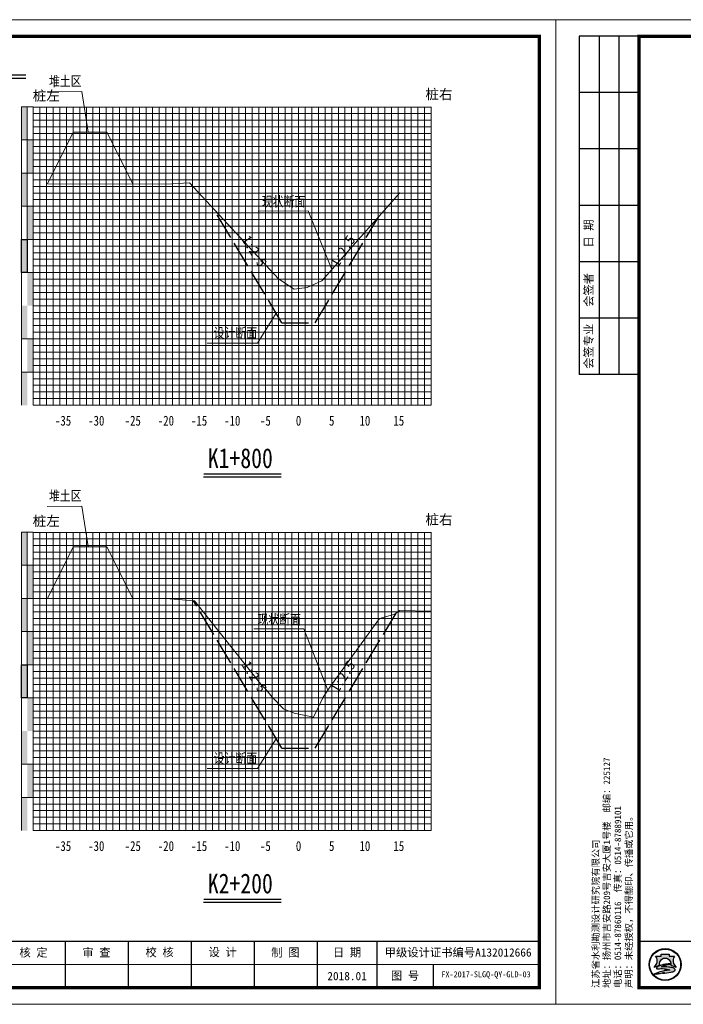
# Model space of a CAD drawing. Header units: millimetres. Extents: x -1851 to 142262423, y -629789 to 22327943.
# Tile 45 of 69: x 36659 to 36859, y 4811 to 5108. Entities that reach past the tile are written whole.
import ezdxf
from ezdxf.enums import TextEntityAlignment as Align

# ---------------------------------------------------------------- set-up
doc = ezdxf.new("R2010")
doc.units = ezdxf.units.MM
doc.linetypes.add('4415', pattern=[5, 4, -1])
for name, color, linetype, lineweight in [('0.13文字', 3, 'Continuous', 13), ('2', 61, 'Continuous', 30), ('3', 8, 'Continuous', 5), ('dmx', 7, 'Continuous', 15)]:
    doc.layers.add(name, color=color, linetype=linetype, lineweight=lineweight)
doc.layers.add('DIMTEX', color=7, linetype='Continuous')
doc.layers.add('断面', color=7, linetype='Continuous')
doc.styles.add('LYJFS', font='times.ttf', dxfattribs={"width": 0.7})
doc.styles.add('STYLE2', font='txt', dxfattribs={"width": 0.8})
doc.styles.add('仿宋', font='FangSong_GB2312.ttf')
doc.styles.add('仿宋体', font='FangSong_GB2312.ttf', dxfattribs={"width": 0.8})
doc.styles.add('宋体', font='txt', dxfattribs={"height": 3.5})
doc.styles.add('等线体', font='simhei.ttf')

# ---------------------------------------------------------------- blocks, each defined once
blk = doc.blocks.new('tk')
h = blk.add_hatch(color=152)
h.dxf.hatch_style = 1
h.paths.add_polyline_path([(6876.364125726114, 854.2295714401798, 1), (6866.686434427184, 854.2295714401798, 1)])
h.paths.add_polyline_path([(6876.201261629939, 854.2295714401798, 1), (6866.84929852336, 854.2295714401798, 1)], flags=16)
h = blk.add_hatch(color=152)
h.dxf.hatch_style = 1
edge = h.paths.add_edge_path()
edge.add_arc((6873.407199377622, 851.8047045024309), 1.461698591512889, 43.31770961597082, 70.37003522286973)
edge.add_arc((6872.0275850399, 847.9366998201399), 5.568375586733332, 70.37003522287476, 84.52854590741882)
edge.add_arc((6871.440752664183, 841.8102204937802), 11.72289597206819, 84.5285459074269, 95.17746754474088)
edge.add_arc((6871.582339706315, 852.1014277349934), 1.831337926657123, 111.7965680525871, 130.9174013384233, ccw=False)
edge.add_arc((6873.47809212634, 847.3608850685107), 6.936886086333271, 98.84274785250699, 111.79656805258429, ccw=False)
edge.add_arc((6874.544451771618, 840.506451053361), 13.873772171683, 95.21036804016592, 98.84274785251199, ccw=False)
edge.add_ellipse((6871.525280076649, 854.5219636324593), major_axis=(-1.773815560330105, 0), ratio=0.8776980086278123, start_angle=172.6538623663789, end_angle=176.9129867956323)
edge.add_arc((6873.117644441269, 844.1909795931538), 10.24870363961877, 88.99992913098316, 98.52267106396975)
edge.add_arc((6872.724314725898, 846.8157053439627), 7.594670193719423, 98.5226710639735, 116.8491039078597)
edge.add_arc((6869.849912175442, 852.4939579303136), 1.230336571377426, 116.8491039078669, 139.2900683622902)
edge.add_arc((6869.065436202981, 853.1689503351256), 0.1954369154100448, 139.2900683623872, 263.050638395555)
edge.add_arc((6869.248585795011, 854.6715617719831), 1.70916902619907, 263.0506383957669, 272.136251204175)
edge.add_arc((6870.416233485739, 823.3689317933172), 29.61523112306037, 88.46268833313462, 92.13625120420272, ccw=False)
edge.add_arc((6871.07395213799, 847.876297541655), 5.099041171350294, 68.07113774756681, 88.46268833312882, ccw=False)
edge.add_arc((6875.183614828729, 831.3122526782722), 21.4080615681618, 95.91294384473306, 98.79521578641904)
edge.add_arc((6873.816328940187, 840.1492628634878), 12.46590188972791, 98.79521578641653, 117.8496747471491)
edge.add_arc((6932.315236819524, 613.7362839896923), 245.9934265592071, 104.7703900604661, 105.15790668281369, ccw=False)
edge.add_line((6869.600177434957, 851.6009245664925), (6868.796656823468, 851.2750728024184))
edge.add_arc((6890.157828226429, 754.105500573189), 99.48982566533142, 100.90627282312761, 102.39834375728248, ccw=False)
edge.add_line((6871.334059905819, 851.7983414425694), (6870.72346251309, 851.6097564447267))
edge.add_arc((6868.414090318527, 880.2016823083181), 28.68503833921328, 274.6177604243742, 279.6944367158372)
edge.add_arc((6872.474319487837, 856.4344682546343), 4.573507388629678, 279.694436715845, 287.6119267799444)
edge.add_arc((6873.358587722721, 853.648913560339), 1.650966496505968, 287.6119267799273, 311.5140981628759)
edge.add_arc((6874.270477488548, 852.6187205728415), 0.2751610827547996, 311.5140981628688, 403.3177096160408)
edge = h.paths.add_edge_path()
edge.add_arc((6875.946394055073, 855.3665725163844), 2.066422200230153, 138.9741968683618, 204.1180883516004, ccw=False)
edge.add_line((6874.387456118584, 856.7229696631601), (6872.690352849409, 856.7229696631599))
edge.add_line((6872.69035284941, 856.7229696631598), (6872.69035284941, 857.3096342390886))
edge.add_line((6872.69035284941, 857.3096342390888), (6870.360207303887, 857.3096342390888))
edge.add_line((6870.360207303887, 857.3096342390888), (6870.360207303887, 856.7229696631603))
edge.add_line((6870.360207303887, 856.7229696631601), (6868.663104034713, 856.7229696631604))
edge.add_arc((6867.104166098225, 855.3665725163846), 2.066422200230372, -24.118088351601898, 41.0258031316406, ccw=False)
edge.add_arc((6865.567634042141, 856.05447875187), 3.749914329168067, 314.34412131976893, 335.8819116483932, ccw=False)
edge.add_arc((6867.522236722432, 856.4070458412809), 3.106664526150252, 282.3877277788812, 290.1465811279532)
edge.add_arc((6864.457993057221, 864.7594382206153), 12.00340818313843, 290.1465811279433, 296.6495194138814)
edge.add_ellipse((6871.525280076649, 854.5219636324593), major_axis=(-1.773815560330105, 0), ratio=0.8776980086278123, start_angle=176.9129867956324, end_angle=378.37473811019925, ccw=False)
edge.add_ellipse((6871.525280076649, 854.5219636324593), major_axis=(-1.773815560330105, 0), ratio=0.8776980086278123, start_angle=172.653862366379, end_angle=176.9129867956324, ccw=False)
edge.add_ellipse((6871.525280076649, 854.5219636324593), major_axis=(-1.773815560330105, 0), ratio=0.8776980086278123, start_angle=161.6252618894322, end_angle=172.653862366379, ccw=False)
edge.add_arc((6878.592567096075, 864.759438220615), 12.00340818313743, 243.3504805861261, 249.853418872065)
edge.add_arc((6875.528323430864, 856.4070458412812), 3.106664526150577, 249.8534188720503, 257.61227222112)
edge.add_arc((6877.482926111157, 856.05447875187), 3.74991432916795, 204.1180883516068, 225.6558786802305, ccw=False)
at = {"lineweight": 0}
for p, q in [((6838.597780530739, 842.2295714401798), (6838.597780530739, 1139.229571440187)), ((6838.597780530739, 1139.229571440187), (7258.597780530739, 1139.229571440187)), ((7258.597780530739, 1139.229571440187), (7258.597780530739, 842.2295714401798)), ((7253.597780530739, 854.2295714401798), (7046.597780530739, 854.2295714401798)), ((7258.597780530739, 842.2295714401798), (6838.597780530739, 842.2295714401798))]:
    blk.add_line(p, q, dxfattribs=at)
for p, q in [((6863.597780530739, 1134.229571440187), (6845.597780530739, 1134.229571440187)), ((6845.597780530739, 1134.229571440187), (6845.597780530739, 1032.229571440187)), ((6851.597780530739, 1134.229571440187), (6851.597780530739, 1032.229571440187)), ((6857.597780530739, 1134.229571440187), (6857.597780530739, 1032.229571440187)), ((6863.597780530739, 1117.229571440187), (6845.597780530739, 1117.229571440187)), ((6863.597780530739, 1100.229571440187), (6845.597780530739, 1100.229571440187)), ((6863.597780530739, 1083.229571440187), (6845.597780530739, 1083.229571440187)), ((6863.597780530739, 1066.229571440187), (6845.597780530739, 1066.229571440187)), ((6863.597780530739, 1049.229571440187), (6845.597780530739, 1049.229571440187)), ((6863.597780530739, 1032.229571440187), (6845.597780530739, 1032.229571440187)), ((7110.597780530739, 861.2295714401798), (7110.597780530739, 847.2295714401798)), ((7129.597780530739, 861.2295714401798), (7129.597780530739, 847.2295714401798)), ((7148.597780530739, 861.2295714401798), (7148.597780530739, 847.2295714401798)), ((7167.597780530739, 861.2295714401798), (7167.597780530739, 847.2295714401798)), ((7186.597780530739, 861.2295714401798), (7186.597780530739, 847.2295714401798)), ((7204.597780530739, 861.2295714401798), (7204.597780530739, 847.2295714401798)), ((7221.597780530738, 854.2295714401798), (7221.597780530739, 847.2295714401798))]:
    blk.add_line(p, q)
at = {"lineweight": 0, "const_width": 1}
blk.add_lwpolyline([(6863.597780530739, 1134.229571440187), (7253.597780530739, 1134.229571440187), (7253.597780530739, 847.2295714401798), (6863.597780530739, 847.2295714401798)], close=True, dxfattribs=at)
at = {"lineweight": 0, "const_width": 0.4}
blk.add_lwpolyline([(7253.597780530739, 861.2295714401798), (6863.597780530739, 861.2295714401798)], dxfattribs=at)
at = {"color": 152}
for points in [[(6869.8419023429, 854.0311891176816, -0.02838203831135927), (6868.592243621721, 853.4904639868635, -0.03386732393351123), (6868.188697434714, 853.3727099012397, 0.09425397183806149), (6868.990200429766, 854.5221939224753, 0.2921547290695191), (6868.663104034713, 856.7229696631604), (6870.360207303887, 856.7229696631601), (6870.360207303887, 857.3096342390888), (6872.69035284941, 857.3096342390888), (6872.69035284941, 856.7229696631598), (6874.387456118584, 856.7229696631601, 0.29215472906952), (6874.06035972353, 854.5221939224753, 0.09425397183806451), (6874.861862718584, 853.3727099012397, -0.03386732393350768), (6874.458316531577, 853.4904639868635, -0.02838203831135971), (6873.208657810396, 854.0311891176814)], [(6873.296521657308, 854.4381220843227, 0.04157472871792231), (6871.598778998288, 854.3265098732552, 0.08013502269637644), (6869.294240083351, 853.5916630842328, 0.09823132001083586), (6868.917290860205, 853.2964201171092, 0.599439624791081), (6869.041789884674, 852.9749492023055, 0.03966424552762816), (6869.312296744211, 852.9635806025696, -0.01603031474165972), (6871.210748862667, 852.9735033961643, -0.08921046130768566), (6872.978215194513, 852.6064141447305, 0.01257694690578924), (6871.910251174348, 852.4685801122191, 0.08333285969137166), (6867.992840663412, 851.171317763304, -0.001690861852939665), (6869.600177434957, 851.6009245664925), (6868.796656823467, 851.275072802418, -0.006510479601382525), (6871.334059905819, 851.7983414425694), (6870.72346251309, 851.6097564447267, 0.02215480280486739), (6873.244469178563, 851.9262713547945, 0.03456031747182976), (6873.858117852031, 852.0753316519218, 0.1046726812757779), (6874.452855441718, 852.4126819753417, 0.4234638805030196), (6874.470673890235, 852.8074929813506, 0.1185893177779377), (6873.898248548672, 853.1814519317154, 0.06185687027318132), (6872.558528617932, 853.479704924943, 0.04649815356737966), (6870.382867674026, 853.4852866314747, -0.08362449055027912), (6870.902341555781, 853.8018397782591, -0.05658197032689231), (6872.411732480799, 854.2153190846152, -0.01585057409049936), (6873.284535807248, 854.3228965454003)]]:
    blk.add_lwpolyline(points, format="xyb", dxfattribs=at)
for radius in [4.838845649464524, 4.675981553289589]:
    blk.add_circle((6871.525280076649, 854.2295714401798), radius, dxfattribs=at)
blk.add_arc((6873.478092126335, 847.3608850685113), 6.936886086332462, 98.84274785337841, 111.7965680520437, dxfattribs=at)
for start_param, end_param in [(2.820892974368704, 6.603884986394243), (3.013378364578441, 3.087714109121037)]:
    blk.add_ellipse((6871.525280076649, 854.5219636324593), major_axis=(-1.773815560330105, 0), ratio=0.8776980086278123, start_param=start_param, end_param=end_param, dxfattribs=at)
at = {"style": '仿宋'}
blk.add_text('2018.01', height=2.5, dxfattribs=at).set_placement((7195.597780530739, 850.7295714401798), align=Align.MIDDLE)
at = {"rotation": 90}
for s, insert, char_height, attachment_point, style in [('日 期', (6848.597780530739, 1074.729571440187), 2.5, 5, '宋体'), ('会签者', (6848.597780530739, 1057.729571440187), 2.5, 5, '宋体'), ('会签专业', (6848.597780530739, 1040.729571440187), 2.5, 5, '宋体'), ('江苏省水利勘测设计研究院有限公司\\P地址：扬州市吉安路209号吉安大厦1号楼  邮编：225127\\P电话：0514-87860116  传真：0514-87889101\\P声明：未经授权，不得翻印、传播或它用。', (6861.892912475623, 847.1478961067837), 2, 7, '仿宋')]:
    blk.add_mtext(s, dxfattribs=dict(at, insert=insert, char_height=char_height, attachment_point=attachment_point, style=style))
at = {"char_height": 2.5, "attachment_point": 5, "style": '宋体'}
for s, insert in [('核 定', (7101.035280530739, 857.701793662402)), ('审 查', (7120.028336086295, 857.702857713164)), ('校 核', (7139.063058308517, 857.7728530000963)), ('设 计', (7158.070002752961, 857.8229020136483)), ('制 图', (7177.014447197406, 857.7074956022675)), ('日 期', (7195.597780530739, 857.7295714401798)), ('甲级设计证书编号A132012666', (7229.097780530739, 857.7295714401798)), ('图 号', (7213.097780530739, 850.7295714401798))]:
    blk.add_mtext(s, dxfattribs=dict(at, insert=insert))

msp = doc.modelspace()

# ---------------------------------------------------------------- hatches: boundary and pattern name
at = {"linetype": 'Continuous'}
for points in [[(36659.65599051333, 5081.316353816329), (36661.45599051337, 5081.316353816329), (36661.45599051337, 5071.316353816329), (36659.65599051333, 5071.316353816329)], [(36661.45599051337, 5071.316353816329), (36663.25599051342, 5071.316353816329), (36663.25599051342, 5061.316353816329), (36661.45599051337, 5061.316353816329)], [(36659.65599051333, 5061.316353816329), (36661.45599051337, 5061.316353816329), (36661.45599051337, 5051.316353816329), (36659.65599051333, 5051.316353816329)], [(36661.45599051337, 5051.316353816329), (36663.25599051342, 5051.316353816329), (36663.25599051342, 5041.316353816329), (36661.45599051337, 5041.316353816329)], [(36659.65599051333, 5041.316353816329), (36661.45599051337, 5041.316353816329), (36661.45599051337, 5031.316353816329), (36659.65599051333, 5031.316353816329)], [(36661.45599051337, 5031.316353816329), (36663.25599051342, 5031.316353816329), (36663.25599051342, 5021.316353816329), (36661.45599051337, 5021.316353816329)], [(36659.65599051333, 5021.316353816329), (36661.45599051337, 5021.316353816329), (36661.45599051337, 5011.316353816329), (36659.65599051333, 5011.316353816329)], [(36661.46235126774, 5011.34107896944), (36663.26235126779, 5011.34107896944), (36663.26235126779, 5001.34107896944), (36661.46235126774, 5001.34107896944)], [(36659.65599051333, 5001.31228956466), (36661.45599051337, 5001.31228956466), (36661.45599051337, 4991.31228956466), (36659.65599051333, 4991.31228956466)], [(36659.65599051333, 4953.016859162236), (36661.45599051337, 4953.016859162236), (36661.45599051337, 4943.016859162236), (36659.65599051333, 4943.016859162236)], [(36661.45599051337, 4943.016859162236), (36663.25599051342, 4943.016859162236), (36663.25599051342, 4933.016859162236), (36661.45599051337, 4933.016859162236)], [(36659.65599051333, 4933.016859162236), (36661.45599051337, 4933.016859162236), (36661.45599051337, 4923.016859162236), (36659.65599051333, 4923.016859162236)], [(36661.45599051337, 4923.016859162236), (36663.25599051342, 4923.016859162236), (36663.25599051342, 4913.016859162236), (36661.45599051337, 4913.016859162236)], [(36659.65599051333, 4913.016859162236), (36661.45599051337, 4913.016859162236), (36661.45599051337, 4903.016859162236), (36659.65599051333, 4903.016859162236)], [(36661.45599051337, 4903.016859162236), (36663.25599051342, 4903.016859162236), (36663.25599051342, 4893.016859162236), (36661.45599051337, 4893.016859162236)], [(36659.65599051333, 4893.016859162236), (36661.45599051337, 4893.016859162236), (36661.45599051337, 4883.016859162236), (36659.65599051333, 4883.016859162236)], [(36661.46235126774, 4883.041584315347), (36663.26235126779, 4883.041584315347), (36663.26235126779, 4873.041584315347), (36661.46235126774, 4873.041584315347)], [(36659.65599051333, 4873.012794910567), (36661.45599051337, 4873.012794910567), (36661.45599051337, 4863.012794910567), (36659.65599051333, 4863.012794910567)]]:
    msp.add_hatch(color=7, dxfattribs=at).paths.add_polyline_path(points)

# ---------------------------------------------------------------- linework, layer by layer
at = {"color": 1, "linetype": '4415', "lineweight": 30, "ltscale": 2}
for p, q in [((36738.25599051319, 5016.180661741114), (36717.66557672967, 5050.498018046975)), ((36748.25599051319, 5016.180661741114), (36767.51043014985, 5048.271394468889)), ((36738.25599051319, 5016.180661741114), (36748.25599051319, 5016.180661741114)), ((36738.25599051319, 4887.840512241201), (36711.59248599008, 4932.279686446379)), ((36748.25599051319, 4887.840512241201), (36772.72806284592, 4928.627299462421)), ((36738.25599051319, 4887.840512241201), (36748.25599051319, 4887.840512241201))]:
    msp.add_line(p, q, dxfattribs=at)
at = {"linetype": 'Continuous', "lineweight": 20, "flags": 128}
for points in [[(36679.76168389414, 5073.716884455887), (36677.85355534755, 5085.921703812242), (36667.39392574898, 5085.850275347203)], [(36753.31606288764, 5032.214016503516), (36746.19831456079, 5049.907649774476), (36731.04692487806, 5049.881337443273)], [(36736.5381572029, 5019.043717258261), (36730.8572061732, 5010.061385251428), (36715.70581649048, 5010.035072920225)], [(36679.76168389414, 4948.659287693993), (36677.85355534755, 4960.864107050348), (36667.39392574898, 4960.792678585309)], [(36752.05494219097, 4905.354813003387), (36744.87129601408, 4923.838000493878), (36729.71990633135, 4923.811688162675)], [(36736.5381572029, 4890.703567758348), (36730.8572061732, 4881.721235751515), (36715.70581649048, 4881.694923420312)]]:
    msp.add_lwpolyline(points, dxfattribs=at)
at = {"linetype": 'Continuous', "flags": 128}
for points in [[(36659.65599051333, 5041.316353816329), (36661.45599051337, 5041.316353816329), (36661.45599051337, 5031.316353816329), (36659.65599051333, 5031.316353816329)], [(36659.65599051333, 4913.016859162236), (36661.45599051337, 4913.016859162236), (36661.45599051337, 4903.016859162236), (36659.65599051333, 4903.016859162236)]]:
    msp.add_lwpolyline(points, close=True, dxfattribs=at)
at = {"layer": '2', "color": 7, "lineweight": 15}
for points in [[(36663.25599051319, 5081.250253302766), (36783.25599051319, 5081.250253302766)], [(36673.25599051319, 5081.316353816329), (36673.25599051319, 4991.316353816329)], [(36683.25599051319, 5081.316353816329), (36683.25599051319, 4991.316353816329)], [(36693.25599051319, 5081.316353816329), (36693.25599051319, 4991.316353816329)], [(36703.25599051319, 5081.316353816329), (36703.25599051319, 4991.316353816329)], [(36713.25599051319, 5081.316353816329), (36713.25599051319, 4991.316353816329)], [(36723.25599051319, 5081.316353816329), (36723.25599051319, 4991.316353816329)], [(36733.25599051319, 5081.316353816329), (36733.25599051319, 4991.316353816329)], [(36753.25599051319, 5081.316353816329), (36753.25599051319, 4991.316353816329)], [(36763.25599051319, 5081.316353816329), (36763.25599051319, 4991.316353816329)], [(36773.25599051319, 5081.316353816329), (36773.25599051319, 4991.316353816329)], [(36783.25599051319, 5081.316353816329), (36783.25599051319, 4991.316353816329)], [(36663.25599051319, 5071.316353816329), (36783.25599051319, 5071.316353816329)], [(36663.25599051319, 5061.316353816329), (36783.25599051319, 5061.316353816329)], [(36663.25599051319, 5051.316353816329), (36783.25599051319, 5051.316353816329)], [(36663.25599051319, 5041.316353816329), (36783.25599051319, 5041.316353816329)], [(36663.25599051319, 5021.316353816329), (36783.25599051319, 5021.316353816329)], [(36663.25599051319, 4991.316353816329), (36783.25599051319, 4991.316353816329)], [(36663.25599051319, 4952.950758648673), (36783.25599051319, 4952.950758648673)], [(36673.25599051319, 4953.016859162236), (36673.25599051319, 4863.016859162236)], [(36683.25599051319, 4953.016859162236), (36683.25599051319, 4863.016859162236)], [(36693.25599051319, 4953.016859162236), (36693.25599051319, 4863.016859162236)], [(36703.25599051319, 4953.016859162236), (36703.25599051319, 4863.016859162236)], [(36713.25599051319, 4953.016859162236), (36713.25599051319, 4863.016859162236)], [(36723.25599051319, 4953.016859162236), (36723.25599051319, 4863.016859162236)], [(36733.25599051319, 4953.016859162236), (36733.25599051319, 4863.016859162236)], [(36753.25599051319, 4953.016859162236), (36753.25599051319, 4863.016859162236)], [(36763.25599051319, 4953.016859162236), (36763.25599051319, 4863.016859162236)], [(36773.25599051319, 4953.016859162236), (36773.25599051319, 4863.016859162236)], [(36783.25599051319, 4953.016859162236), (36783.25599051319, 4863.016859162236)], [(36663.25599051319, 4943.016859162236), (36783.25599051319, 4943.016859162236)], [(36663.25599051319, 4933.016859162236), (36783.25599051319, 4933.016859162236)], [(36663.25599051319, 4923.016859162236), (36783.25599051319, 4923.016859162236)], [(36663.25599051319, 4913.016859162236), (36783.25599051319, 4913.016859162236)], [(36663.25599051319, 4893.016859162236), (36783.25599051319, 4893.016859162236)], [(36663.25599051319, 4863.016859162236), (36783.25599051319, 4863.016859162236)]]:
    msp.add_lwpolyline(points, dxfattribs=at)
at = {"layer": '2', "color": 3, "lineweight": 15}
for points in [[(36743.25599051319, 5081.316353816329), (36743.25599051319, 4991.316353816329)], [(36743.25599051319, 4953.016859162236), (36743.25599051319, 4863.016859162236)]]:
    msp.add_lwpolyline(points, dxfattribs=at)
at = {"layer": '2', "color": 7, "lineweight": 15, "flags": 128}
for points in [[(36663.25599051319, 5031.316353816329), (36783.25599051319, 5031.316353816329)], [(36663.25599051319, 4903.016859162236), (36783.25599051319, 4903.016859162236)]]:
    msp.add_lwpolyline(points, dxfattribs=at)
at = {"layer": '2', "color": 0, "lineweight": 15}
for points in [[(36663.25599051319, 5011.316353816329), (36783.25599051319, 5011.316353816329)], [(36663.25599051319, 5001.316353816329), (36783.25599051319, 5001.316353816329)], [(36663.25599051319, 4883.016859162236), (36783.25599051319, 4883.016859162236)], [(36663.25599051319, 4873.016859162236), (36783.25599051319, 4873.016859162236)]]:
    msp.add_lwpolyline(points, dxfattribs=at)
at = {"layer": '3', "lineweight": 5}
for points in [[(36663.25599051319, 5079.316353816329), (36783.25599051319, 5079.316353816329)], [(36665.25599051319, 5081.316353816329), (36665.25599051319, 4991.316353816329)], [(36667.25599051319, 5081.316353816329), (36667.25599051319, 4991.316353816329)], [(36669.25599051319, 5081.316353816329), (36669.25599051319, 4991.316353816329)], [(36671.25599051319, 5081.316353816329), (36671.25599051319, 4991.316353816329)], [(36675.25599051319, 5081.316353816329), (36675.25599051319, 4991.316353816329)], [(36677.25599051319, 5081.316353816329), (36677.25599051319, 4991.316353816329)], [(36679.25599051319, 5081.316353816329), (36679.25599051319, 4991.316353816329)], [(36681.25599051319, 5081.316353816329), (36681.25599051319, 4991.316353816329)], [(36685.25599051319, 5081.316353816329), (36685.25599051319, 4991.316353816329)], [(36687.25599051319, 5081.316353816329), (36687.25599051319, 4991.316353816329)], [(36689.25599051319, 5081.316353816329), (36689.25599051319, 4991.316353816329)], [(36691.25599051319, 5081.316353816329), (36691.25599051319, 4991.316353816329)], [(36695.25599051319, 5081.316353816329), (36695.25599051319, 4991.316353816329)], [(36697.25599051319, 5081.316353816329), (36697.25599051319, 4991.316353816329)], [(36699.25599051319, 5081.316353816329), (36699.25599051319, 4991.316353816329)], [(36701.25599051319, 5081.316353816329), (36701.25599051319, 4991.316353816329)], [(36705.25599051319, 5081.316353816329), (36705.25599051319, 4991.316353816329)], [(36707.25599051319, 5081.316353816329), (36707.25599051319, 4991.316353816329)], [(36709.25599051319, 5081.316353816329), (36709.25599051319, 4991.316353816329)], [(36711.25599051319, 5081.316353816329), (36711.25599051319, 4991.316353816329)], [(36715.25599051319, 5081.316353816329), (36715.25599051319, 4991.316353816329)], [(36717.25599051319, 5081.316353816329), (36717.25599051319, 4991.316353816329)], [(36719.25599051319, 5081.316353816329), (36719.25599051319, 4991.316353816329)], [(36721.25599051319, 5081.316353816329), (36721.25599051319, 4991.316353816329)], [(36725.25599051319, 5081.316353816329), (36725.25599051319, 4991.316353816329)], [(36727.25599051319, 5081.316353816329), (36727.25599051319, 4991.316353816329)], [(36729.25599051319, 5081.316353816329), (36729.25599051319, 4991.316353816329)], [(36731.25599051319, 5081.316353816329), (36731.25599051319, 4991.316353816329)], [(36735.25599051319, 5081.316353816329), (36735.25599051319, 4991.316353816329)], [(36737.25599051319, 5081.316353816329), (36737.25599051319, 4991.316353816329)], [(36739.25599051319, 5081.316353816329), (36739.25599051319, 4991.316353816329)], [(36741.25599051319, 5081.316353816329), (36741.25599051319, 4991.316353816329)], [(36745.25599051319, 5081.316353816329), (36745.25599051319, 4991.316353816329)], [(36747.25599051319, 5081.316353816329), (36747.25599051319, 4991.316353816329)], [(36749.25599051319, 5081.316353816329), (36749.25599051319, 4991.316353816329)], [(36751.25599051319, 5081.316353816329), (36751.25599051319, 4991.316353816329)], [(36755.25599051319, 5081.316353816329), (36755.25599051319, 4991.316353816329)], [(36757.25599051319, 5081.316353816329), (36757.25599051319, 4991.316353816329)], [(36759.25599051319, 5081.316353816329), (36759.25599051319, 4991.316353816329)], [(36761.25599051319, 5081.316353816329), (36761.25599051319, 4991.316353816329)], [(36765.25599051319, 5081.316353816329), (36765.25599051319, 4991.316353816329)], [(36767.25599051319, 5081.316353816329), (36767.25599051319, 4991.316353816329)], [(36769.25599051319, 5081.316353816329), (36769.25599051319, 4991.316353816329)], [(36771.25599051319, 5081.316353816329), (36771.25599051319, 4991.316353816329)], [(36775.25599051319, 5081.316353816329), (36775.25599051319, 4991.316353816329)], [(36777.25599051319, 5081.316353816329), (36777.25599051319, 4991.316353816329)], [(36779.25599051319, 5081.316353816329), (36779.25599051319, 4991.316353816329)], [(36781.25599051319, 5081.316353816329), (36781.25599051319, 4991.316353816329)], [(36663.25599051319, 5077.316353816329), (36783.25599051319, 5077.316353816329)], [(36663.25599051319, 5075.316353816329), (36783.25599051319, 5075.316353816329)], [(36663.25599051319, 5073.316353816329), (36783.25599051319, 5073.316353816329)], [(36663.25599051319, 5069.316353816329), (36783.25599051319, 5069.316353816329)], [(36663.25599051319, 5067.316353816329), (36783.25599051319, 5067.316353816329)], [(36663.25599051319, 5065.316353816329), (36783.25599051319, 5065.316353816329)], [(36663.25599051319, 5063.316353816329), (36783.25599051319, 5063.316353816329)], [(36663.25599051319, 5059.316353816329), (36783.25599051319, 5059.316353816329)], [(36663.25599051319, 5057.316353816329), (36783.25599051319, 5057.316353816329)], [(36663.25599051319, 5055.316353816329), (36783.25599051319, 5055.316353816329)], [(36663.25599051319, 5053.316353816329), (36783.25599051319, 5053.316353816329)], [(36663.25599051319, 5049.316353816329), (36783.25599051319, 5049.316353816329)], [(36663.25599051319, 5047.316353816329), (36783.25599051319, 5047.316353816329)], [(36663.25599051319, 5045.316353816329), (36783.25599051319, 5045.316353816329)], [(36663.25599051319, 5043.316353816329), (36783.25599051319, 5043.316353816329)], [(36663.25599051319, 5039.316353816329), (36783.25599051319, 5039.316353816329)], [(36663.25599051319, 5037.316353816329), (36783.25599051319, 5037.316353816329)], [(36663.25599051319, 5035.316353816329), (36783.25599051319, 5035.316353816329)], [(36663.25599051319, 5033.316353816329), (36783.25599051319, 5033.316353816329)], [(36663.25599051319, 5029.316353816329), (36783.25599051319, 5029.316353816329)], [(36663.25599051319, 5027.316353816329), (36783.25599051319, 5027.316353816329)], [(36663.25599051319, 5025.316353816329), (36783.25599051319, 5025.316353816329)], [(36663.25599051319, 5023.316353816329), (36783.25599051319, 5023.316353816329)], [(36663.25599051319, 5019.316353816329), (36783.25599051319, 5019.316353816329)], [(36663.25599051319, 5017.316353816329), (36783.25599051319, 5017.316353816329)], [(36663.25599051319, 5015.316353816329), (36783.25599051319, 5015.316353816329)], [(36663.25599051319, 5013.316353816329), (36783.25599051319, 5013.316353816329)], [(36663.25599051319, 5009.316353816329), (36783.25599051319, 5009.316353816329)], [(36663.25599051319, 5007.316353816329), (36783.25599051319, 5007.316353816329)], [(36663.25599051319, 5005.316353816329), (36783.25599051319, 5005.316353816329)], [(36663.25599051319, 5003.316353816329), (36783.25599051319, 5003.316353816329)], [(36663.25599051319, 4999.316353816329), (36783.25599051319, 4999.316353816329)], [(36663.25599051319, 4997.316353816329), (36783.25599051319, 4997.316353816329)], [(36663.25599051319, 4995.316353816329), (36783.25599051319, 4995.316353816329)], [(36663.25599051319, 4993.316353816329), (36783.25599051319, 4993.316353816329)], [(36663.25599051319, 4951.016859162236), (36783.25599051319, 4951.016859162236)], [(36665.25599051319, 4953.016859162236), (36665.25599051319, 4863.016859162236)], [(36667.25599051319, 4953.016859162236), (36667.25599051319, 4863.016859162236)], [(36669.25599051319, 4953.016859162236), (36669.25599051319, 4863.016859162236)], [(36671.25599051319, 4953.016859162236), (36671.25599051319, 4863.016859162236)], [(36675.25599051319, 4953.016859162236), (36675.25599051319, 4863.016859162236)], [(36677.25599051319, 4953.016859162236), (36677.25599051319, 4863.016859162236)], [(36679.25599051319, 4953.016859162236), (36679.25599051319, 4863.016859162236)], [(36681.25599051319, 4953.016859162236), (36681.25599051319, 4863.016859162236)], [(36685.25599051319, 4953.016859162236), (36685.25599051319, 4863.016859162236)], [(36687.25599051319, 4953.016859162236), (36687.25599051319, 4863.016859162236)], [(36689.25599051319, 4953.016859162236), (36689.25599051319, 4863.016859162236)], [(36691.25599051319, 4953.016859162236), (36691.25599051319, 4863.016859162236)], [(36695.25599051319, 4953.016859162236), (36695.25599051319, 4863.016859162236)], [(36697.25599051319, 4953.016859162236), (36697.25599051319, 4863.016859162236)], [(36699.25599051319, 4953.016859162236), (36699.25599051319, 4863.016859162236)], [(36701.25599051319, 4953.016859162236), (36701.25599051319, 4863.016859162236)], [(36705.25599051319, 4953.016859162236), (36705.25599051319, 4863.016859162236)], [(36707.25599051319, 4953.016859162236), (36707.25599051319, 4863.016859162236)], [(36709.25599051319, 4953.016859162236), (36709.25599051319, 4863.016859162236)], [(36711.25599051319, 4953.016859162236), (36711.25599051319, 4863.016859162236)], [(36715.25599051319, 4953.016859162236), (36715.25599051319, 4863.016859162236)], [(36717.25599051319, 4953.016859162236), (36717.25599051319, 4863.016859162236)], [(36719.25599051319, 4953.016859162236), (36719.25599051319, 4863.016859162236)], [(36721.25599051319, 4953.016859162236), (36721.25599051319, 4863.016859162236)], [(36725.25599051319, 4953.016859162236), (36725.25599051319, 4863.016859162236)], [(36727.25599051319, 4953.016859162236), (36727.25599051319, 4863.016859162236)], [(36729.25599051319, 4953.016859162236), (36729.25599051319, 4863.016859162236)], [(36731.25599051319, 4953.016859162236), (36731.25599051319, 4863.016859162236)], [(36735.25599051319, 4953.016859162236), (36735.25599051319, 4863.016859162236)], [(36737.25599051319, 4953.016859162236), (36737.25599051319, 4863.016859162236)], [(36739.25599051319, 4953.016859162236), (36739.25599051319, 4863.016859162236)], [(36741.25599051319, 4953.016859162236), (36741.25599051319, 4863.016859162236)], [(36745.25599051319, 4953.016859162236), (36745.25599051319, 4863.016859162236)], [(36747.25599051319, 4953.016859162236), (36747.25599051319, 4863.016859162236)], [(36749.25599051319, 4953.016859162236), (36749.25599051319, 4863.016859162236)], [(36751.25599051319, 4953.016859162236), (36751.25599051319, 4863.016859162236)], [(36755.25599051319, 4953.016859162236), (36755.25599051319, 4863.016859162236)], [(36757.25599051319, 4953.016859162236), (36757.25599051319, 4863.016859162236)], [(36759.25599051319, 4953.016859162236), (36759.25599051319, 4863.016859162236)], [(36761.25599051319, 4953.016859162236), (36761.25599051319, 4863.016859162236)], [(36765.25599051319, 4953.016859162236), (36765.25599051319, 4863.016859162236)], [(36767.25599051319, 4953.016859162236), (36767.25599051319, 4863.016859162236)], [(36769.25599051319, 4953.016859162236), (36769.25599051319, 4863.016859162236)], [(36771.25599051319, 4953.016859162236), (36771.25599051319, 4863.016859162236)], [(36775.25599051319, 4953.016859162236), (36775.25599051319, 4863.016859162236)], [(36777.25599051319, 4953.016859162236), (36777.25599051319, 4863.016859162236)], [(36779.25599051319, 4953.016859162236), (36779.25599051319, 4863.016859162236)], [(36781.25599051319, 4953.016859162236), (36781.25599051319, 4863.016859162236)], [(36663.25599051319, 4949.016859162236), (36783.25599051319, 4949.016859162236)], [(36663.25599051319, 4947.016859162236), (36783.25599051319, 4947.016859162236)], [(36663.25599051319, 4945.016859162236), (36783.25599051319, 4945.016859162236)], [(36663.25599051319, 4941.016859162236), (36783.25599051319, 4941.016859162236)], [(36663.25599051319, 4939.016859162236), (36783.25599051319, 4939.016859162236)], [(36663.25599051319, 4937.016859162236), (36783.25599051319, 4937.016859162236)], [(36663.25599051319, 4935.016859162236), (36783.25599051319, 4935.016859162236)], [(36663.25599051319, 4931.016859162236), (36783.25599051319, 4931.016859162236)], [(36663.25599051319, 4929.016859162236), (36783.25599051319, 4929.016859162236)], [(36663.25599051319, 4927.016859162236), (36783.25599051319, 4927.016859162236)], [(36663.25599051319, 4925.016859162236), (36783.25599051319, 4925.016859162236)], [(36663.25599051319, 4921.016859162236), (36783.25599051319, 4921.016859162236)], [(36663.25599051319, 4919.016859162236), (36783.25599051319, 4919.016859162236)], [(36663.25599051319, 4917.016859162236), (36783.25599051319, 4917.016859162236)], [(36663.25599051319, 4915.016859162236), (36783.25599051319, 4915.016859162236)], [(36663.25599051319, 4911.016859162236), (36783.25599051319, 4911.016859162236)], [(36663.25599051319, 4909.016859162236), (36783.25599051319, 4909.016859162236)], [(36663.25599051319, 4907.016859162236), (36783.25599051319, 4907.016859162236)], [(36663.25599051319, 4905.016859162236), (36783.25599051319, 4905.016859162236)], [(36663.25599051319, 4901.016859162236), (36783.25599051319, 4901.016859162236)], [(36663.25599051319, 4899.016859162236), (36783.25599051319, 4899.016859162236)], [(36663.25599051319, 4897.016859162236), (36783.25599051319, 4897.016859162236)], [(36663.25599051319, 4895.016859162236), (36783.25599051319, 4895.016859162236)], [(36663.25599051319, 4891.016859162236), (36783.25599051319, 4891.016859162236)], [(36663.25599051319, 4889.016859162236), (36783.25599051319, 4889.016859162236)], [(36663.25599051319, 4887.016859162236), (36783.25599051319, 4887.016859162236)], [(36663.25599051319, 4885.016859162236), (36783.25599051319, 4885.016859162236)], [(36663.25599051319, 4881.016859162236), (36783.25599051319, 4881.016859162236)], [(36663.25599051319, 4879.016859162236), (36783.25599051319, 4879.016859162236)], [(36663.25599051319, 4877.016859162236), (36783.25599051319, 4877.016859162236)], [(36663.25599051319, 4875.016859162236), (36783.25599051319, 4875.016859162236)], [(36663.25599051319, 4871.016859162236), (36783.25599051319, 4871.016859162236)], [(36663.25599051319, 4869.016859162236), (36783.25599051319, 4869.016859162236)], [(36663.25599051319, 4867.016859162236), (36783.25599051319, 4867.016859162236)], [(36663.25599051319, 4865.016859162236), (36783.25599051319, 4865.016859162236)]]:
    msp.add_lwpolyline(points, dxfattribs=at)
at = {"layer": '3', "color": 0, "lineweight": 5}
for points in [[(36659.65599051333, 5011.316353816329), (36783.25599051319, 5011.316353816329)], [(36659.65599051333, 5001.316353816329), (36783.25599051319, 5001.316353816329)], [(36659.65599051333, 4883.016859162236), (36783.25599051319, 4883.016859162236)], [(36659.65599051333, 4873.016859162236), (36783.25599051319, 4873.016859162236)]]:
    msp.add_lwpolyline(points, dxfattribs=at)
at = {"layer": 'DIMTEX', "color": 0, "linetype": 'Continuous'}
for p, q in [((36589.7432403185, 5090.926745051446), (36661.01085926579, 5090.926745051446)), ((36589.72274852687, 5089.964350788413), (36661.01085926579, 5089.964350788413)), ((36714.63622673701, 4969.661629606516), (36737.98131201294, 4969.661629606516)), ((36714.65671852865, 4970.624023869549), (36737.98131201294, 4970.624023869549)), ((36714.63622673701, 4841.362134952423), (36737.98131201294, 4841.362134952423)), ((36714.65671852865, 4842.324529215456), (36737.98131201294, 4842.324529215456))]:
    msp.add_line(p, q, dxfattribs=at)
at = {"layer": 'dmx', "linetype": 'Continuous', "lineweight": 15}
for p, q in [((36675.28367586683, 5073.637386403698), (36667.50221062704, 5058.07445592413)), ((36675.28367586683, 5073.637386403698), (36685.47452527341, 5073.637386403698)), ((36685.47452527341, 5073.637386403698), (36693.25599051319, 5058.07445592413)), ((36667.50221062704, 5058.07445592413), (36703.25599051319, 5058.029617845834)), ((36675.28367586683, 4948.579789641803), (36667.50221062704, 4933.016859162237)), ((36675.28367586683, 4948.579789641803), (36685.47452527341, 4948.579789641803)), ((36685.47452527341, 4948.579789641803), (36693.25599051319, 4933.016859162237)), ((36667.50221062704, 4933.016859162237), (36703.25599051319, 4933.016859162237))]:
    msp.add_line(p, q, dxfattribs=at)
at = {"layer": 'dmx', "linetype": 'Continuous', "lineweight": 15, "flags": 128}
for points in [[(36703.25599051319, 5058.029617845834), (36710.38554756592, 5058.339598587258)], [(36710.38554756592, 5058.339598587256), (36737.25599051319, 5029.39648067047), (36741.89508475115, 5026.296534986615), (36745.89508475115, 5026.796534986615), (36750.29508475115, 5028.796534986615), (36773.80942576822, 5055.397133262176)], [(36773.80942576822, 5055.397133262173), (36774.29508475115, 5055.196534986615), (36783.25599051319, 5055.27799776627)], [(36703.25599051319, 4933.016859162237), (36711.85599051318, 4932.256385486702)], [(36711.85599051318, 4932.256385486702), (36732.25599051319, 4906.656385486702), (36733.25599051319, 4905.756385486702), (36735.25599051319, 4903.256385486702), (36738.68109887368, 4899.744735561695), (36738.68109887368, 4899.744735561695), (36741.90829566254, 4898.40996905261), (36747.72786140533, 4897.256108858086), (36750.65599051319, 4903.256385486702), (36752.65599051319, 4906.256385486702), (36767.65599051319, 4926.956385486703)], [(36767.65599051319, 4926.956385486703), (36772.25599051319, 4928.256385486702), (36773.65599051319, 4929.356385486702), (36783.25599051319, 4929.217255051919)]]:
    msp.add_lwpolyline(points, dxfattribs=at)
at = {"layer": '断面', "color": 3, "lineweight": 15}
for points in [[(36663.25599051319, 5081.316353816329), (36659.65599051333, 5081.316353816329)], [(36659.65599051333, 5081.316353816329), (36659.65599051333, 4991.316353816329)], [(36661.45599051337, 5081.316353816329), (36661.45599051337, 5031.316353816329)], [(36663.25599051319, 5081.316353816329), (36663.25599051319, 4991.316353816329)], [(36663.25599051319, 5071.316353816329), (36659.65599051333, 5071.316353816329)], [(36663.25599051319, 5061.316353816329), (36659.65599051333, 5061.316353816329)], [(36663.25599051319, 5051.316353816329), (36659.65599051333, 5051.316353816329)], [(36663.25599051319, 5041.316353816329), (36659.65599051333, 5041.316353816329)], [(36659.65599051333, 5031.316353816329), (36663.25599051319, 5031.316353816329)], [(36663.25599051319, 4953.016859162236), (36659.65599051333, 4953.016859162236)], [(36659.65599051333, 4953.016859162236), (36659.65599051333, 4863.016859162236)], [(36661.45599051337, 4953.016859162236), (36661.45599051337, 4903.016859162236)], [(36663.25599051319, 4953.016859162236), (36663.25599051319, 4863.016859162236)], [(36663.25599051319, 4943.016859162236), (36659.65599051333, 4943.016859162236)], [(36663.25599051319, 4933.016859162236), (36659.65599051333, 4933.016859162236)], [(36663.25599051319, 4923.016859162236), (36659.65599051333, 4923.016859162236)], [(36663.25599051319, 4913.016859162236), (36659.65599051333, 4913.016859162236)], [(36659.65599051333, 4903.016859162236), (36663.25599051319, 4903.016859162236)]]:
    msp.add_lwpolyline(points, dxfattribs=at)
at = {"layer": '断面', "color": 7, "lineweight": 15}
for points in [[(36663.25599051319, 5031.316353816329), (36783.25599051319, 5031.316353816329)], [(36663.25599051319, 4903.016859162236), (36783.25599051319, 4903.016859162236)]]:
    msp.add_lwpolyline(points, dxfattribs=at)

# ---------------------------------------------------------------- block references
at = {"layer": '断面'}
for p in [(29562.28328314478, 3968.36835345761), (29982.28328314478, 3968.36835345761)]:
    msp.add_blockref('tk', p, dxfattribs=at)

# ---------------------------------------------------------------- texts
at = {"style": '等线体'}
for s, p in [('桩左', (36663.08277121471, 5083.151803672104)), ('桩右', (36781.51831046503, 5083.609901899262)), ('桩左', (36663.08277121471, 4954.852309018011)), ('桩右', (36781.51831046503, 4955.310407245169))]:
    msp.add_text(s, height=3, dxfattribs=at).set_placement(p)
at = {"linetype": 'Continuous', "char_height": 3, "attachment_point": 1, "style": '仿宋体'}
for s, insert, width in [('堆土区', (36667.99687214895, 5090.561065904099), 18.82471715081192), ('现状断面', (36732.18577931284, 5054.256288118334), 37.93252298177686), ('设计断面', (36717.65911460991, 5014.631687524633), 37.93252298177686), ('堆土区', (36667.99687214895, 4965.503469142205), 18.82471715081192), ('现状断面', (36730.85876076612, 4928.186638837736), 37.93252298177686), ('设计断面', (36717.65911460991, 4886.29153802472), 37.93252298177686)]:
    msp.add_mtext(s, dxfattribs=dict(at, insert=insert, width=width))
at = {"layer": '0.13文字', "linetype": 'Continuous', "lineweight": 13, "insert": (36783.88106367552, 4820.546828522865), "char_height": 1.8, "width": 55.55091040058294, "attachment_point": 1, "style": 'LYJFS'}
msp.add_mtext('{\\fFangSong_GB2312|b0|i0|c134|p49;\\W1;\\C7;  FX-2017-SLGQ-QY-GLD-03\\P  }', dxfattribs=at)
at = {"layer": 'DIMTEX', "color": 0, "linetype": 'Continuous', "style": 'STYLE2', "width": 0.8}
for s, p in [('K1+800', (36715.90292611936, 4972.349657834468)), ('K2+200', (36715.90292611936, 4844.050163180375))]:
    msp.add_text(s, height=6, dxfattribs=at).set_placement(p)
at = {"layer": '断面', "color": 7, "style": '仿宋体'}
for rotation, p in [(301.9850291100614, (36729.90615770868, 5037.796651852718)), (58.01497088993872, (36756.60582331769, 5037.796651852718)), (301.9850291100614, (36729.90615770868, 4909.456502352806)), (58.01497088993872, (36756.60582331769, 4909.456502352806))]:
    msp.add_text('1:2.5', height=3, rotation=rotation, dxfattribs=at).set_placement(p, align=Align.MIDDLE)
at = {"layer": '断面', "color": 7, "style": '等线体', "width": 0.8}
for s, p in [('-35', (36672.24588692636, 4986.623547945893)), ('-30', (36682.24588692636, 4986.623547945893)), ('-25', (36693.25599051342, 4986.623547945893)), ('-20', (36703.25599051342, 4986.623547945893)), ('-15', (36713.25599051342, 4986.623547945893)), ('-10', (36723.25599051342, 4986.623547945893)), ('-5', (36733.25599051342, 4986.623547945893)), ('0', (36743.25599051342, 4986.623547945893)), ('5', (36753.25599051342, 4986.623547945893)), ('10', (36763.25599051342, 4986.623547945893)), ('15', (36773.48408849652, 4986.623547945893)), ('-35', (36672.24588692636, 4858.3240532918)), ('-30', (36682.24588692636, 4858.3240532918)), ('-25', (36693.25599051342, 4858.3240532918)), ('-20', (36703.25599051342, 4858.3240532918)), ('-15', (36713.25599051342, 4858.3240532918)), ('-10', (36723.25599051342, 4858.3240532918)), ('-5', (36733.25599051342, 4858.3240532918)), ('0', (36743.25599051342, 4858.3240532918)), ('5', (36753.25599051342, 4858.3240532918)), ('10', (36763.25599051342, 4858.3240532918)), ('15', (36773.48408849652, 4858.3240532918))]:
    msp.add_text(s, height=3, dxfattribs=at).set_placement(p, align=Align.MIDDLE)

doc.saveas('drawing.dxf')
